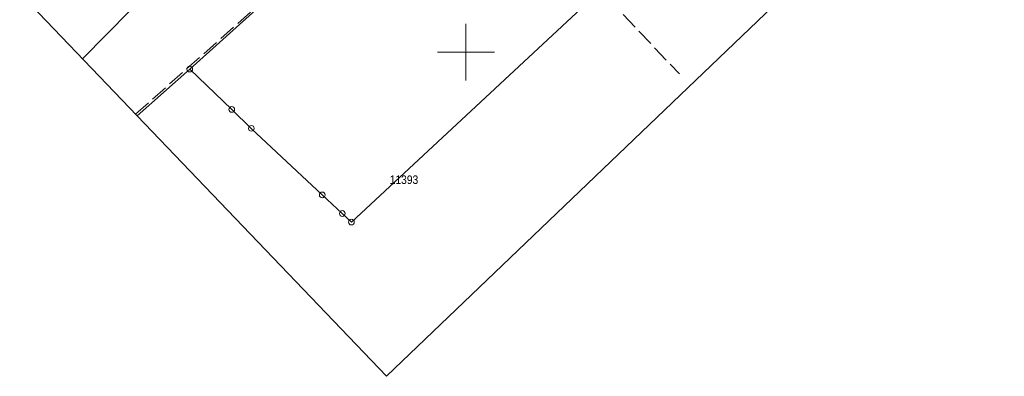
# Model space of a CAD drawing. Extents: x 0 to 6443539, y 0 to 5655063.
# Tile 4 of 64: x 6440811 to 6440897, y 5654822 to 5654853. Entities that reach past the tile are written whole.
import ezdxf
from ezdxf.enums import TextEntityAlignment as Align

# ---------------------------------------------------------------- set-up
doc = ezdxf.new("R2010")
doc.units = 0
doc.header["$MEASUREMENT"] = 0
for name, pattern in [('1.5_0.5', [2, 1.5, -0.5]), ('219-500', [0]), ('PRZER2-1', [3, 2, -1])]:
    doc.linetypes.add(name, pattern=pattern)
doc.layers.get('0').update_dxf_attribs({"color": 2, "linetype": 'CONTINUOUS', "lineweight": 5})
doc.layers.add('1ramki', color=7, linetype='PRZER2-1', lineweight=18)
for name, color, linetype in [('202-punkt graniczny', 7, 'CONTINUOUS'), ('203-punkt graniczny', 7, 'CONTINUOUS'), ('203-punkt graniczny-Atr103', 7, 'CONTINUOUS'), ('218-kontur użytku gruntowego', 7, 'CONTINUOUS'), ('219-działka ewidencyjna', 7, 'CONTINUOUS'), ('jezdnia', 7, 'CONTINUOUS'), ('przewód telekomunikacyjny podziemny - ob. projektowany', 7, 'CONTINUOUS')]:
    doc.layers.add(name, color=color, linetype=linetype)
doc.styles.add('MapaZas', font='geodezja.shx', dxfattribs={"width": 0.9})

# ---------------------------------------------------------------- blocks, each defined once
blk = doc.blocks.new('203')
at = {"linetype": 'Continuous', "lineweight": 0}
h = blk.add_hatch(color=0, dxfattribs=at)
edge = h.paths.add_edge_path()
edge.add_arc((0, 0), 0.045, 0, 360)
blk = doc.blocks.new('202')
at = {"color": 0, "linetype": 'Continuous', "lineweight": 0}
blk.add_circle((0, 0), 0.25, dxfattribs=at)

msp = doc.modelspace()

# ---------------------------------------------------------------- linework, layer by layer
at = {"color": 0, "lineweight": 13}
for p, q in [((6440850, 5654847.5), (6440850, 5654852.5)), ((6440850, 5654847.5), (6440850, 5654852.5)), ((6440847.5, 5654850), (6440852.5, 5654850)), ((6440847.5, 5654850), (6440852.5, 5654850))]:
    msp.add_line(p, q, dxfattribs=at)
at = {"layer": '1ramki', "color": 0, "linetype": 'Continuous', "lineweight": 13, "flags": 128}
msp.add_lwpolyline([(6440805.369, 5655063.296), (6440944.154, 5654918.363), (6440843.032, 5654821.531), (6440704.247, 5654966.463)], close=True, dxfattribs=at)
at = {"layer": '218-kontur użytku gruntowego', "color": 3, "linetype": 'Continuous', "lineweight": 13, "flags": 128}
for points in [[(6440856.79, 5654876.45), (6440825.74, 5654848.51)], [(6440825.74, 5654848.51), (6440856.79, 5654876.45)]]:
    msp.add_lwpolyline(points, dxfattribs=at)
at = {"layer": '218-kontur użytku gruntowego', "color": 3, "linetype": 'Continuous', "lineweight": 13}
for points in [[(6440820.5, 5654853.67), (6440816.332, 5654849.414)], [(6440816.332, 5654849.414), (6440820.5, 5654853.67)], [(6440821.136, 5654844.397), (6440825.74, 5654848.51)], [(6440825.74, 5654848.51), (6440821.136, 5654844.397)]]:
    msp.add_lwpolyline(points, dxfattribs=at)
at = {"layer": '219-działka ewidencyjna', "color": 3, "linetype": '219-500', "lineweight": 13, "flags": 128}
for points in [[(6440825.74, 5654848.51), (6440856.79, 5654876.45)], [(6440843.3, 5654838.2), (6440873.56, 5654866.38)], [(6440829.43, 5654844.97), (6440825.74, 5654848.51)], [(6440831.15, 5654843.31), (6440829.43, 5654844.97)], [(6440837.38, 5654837.46), (6440831.15, 5654843.31)], [(6440839.94, 5654835.08), (6440843.3, 5654838.2)], [(6440839.14, 5654835.83), (6440837.38, 5654837.46)], [(6440839.94, 5654835.08), (6440839.14, 5654835.83)]]:
    msp.add_lwpolyline(points, dxfattribs=at)
at = {"layer": '219-działka ewidencyjna', "color": 3, "linetype": '219-500', "lineweight": 13}
for points in [[(6440820.5, 5654853.67), (6440816.332, 5654849.414)], [(6440825.74, 5654848.51), (6440821.136, 5654844.397)]]:
    msp.add_lwpolyline(points, dxfattribs=at)
at = {"layer": 'jezdnia', "color": 7, "linetype": '1.5_0.5', "lineweight": 13}
msp.add_lwpolyline([(6440820.985, 5654844.555), (6440831.55, 5654853.94), (6440833.73, 5654855.89), (6440841.29, 5654862.78), (6440843.46, 5654864.74), (6440856.58, 5654876.61), (6440858.22, 5654877.76), (6440861.18, 5654879.03), (6440862.55, 5654880.3), (6440866.81, 5654884.28), (6440866.46, 5654885), (6440866.69, 5654885.64), (6440867.45, 5654886.38), (6440862.38, 5654891.09)], dxfattribs=at)
at = {"layer": 'przewód telekomunikacyjny podziemny - ob. projektowany', "color": 30, "linetype": '1.5_0.5', "lineweight": 13, "flags": 128}
msp.add_lwpolyline([(6440816.26, 5654899.87), (6440818.32, 5654898.77), (6440832.43, 5654884.97), (6440837.8, 5654879.6), (6440839.74, 5654879.03), (6440840.51, 5654878.49), (6440843.91, 5654875.11), (6440850.28, 5654869.03), (6440853.35, 5654867.19), (6440855.04, 5654866.17), (6440856.05, 5654865.43), (6440861.79, 5654859.49), (6440862.31, 5654858.52), (6440862.97, 5654854.2), (6440868.74, 5654848.09)], dxfattribs=at)

# ---------------------------------------------------------------- block references
at = {"layer": '202-punkt graniczny', "color": 3, "linetype": 'Continuous', "lineweight": 13}
for p in [(6440825.74, 5654848.51), (6440829.43, 5654844.97), (6440831.15, 5654843.31), (6440837.38, 5654837.46), (6440839.14, 5654835.83), (6440839.94, 5654835.08)]:
    msp.add_blockref('202', p, dxfattribs=at)
at = {"layer": '203-punkt graniczny', "color": 3, "linetype": 'Continuous', "lineweight": 13}
msp.add_blockref('203', (6440843.3, 5654838.2), dxfattribs=at)

# ---------------------------------------------------------------- texts
at = {"layer": '203-punkt graniczny-Atr103', "color": 7, "lineweight": 13, "style": 'MapaZas', "width": 0.9}
msp.add_text('11393', height=0.75, dxfattribs=at).set_placement((6440843.3, 5654838.2), align=Align.BOTTOM_LEFT)
msp.add_text('11393', height=0.75, dxfattribs=at).set_placement((6440843.3, 5654838.2), align=Align.BOTTOM_LEFT)

doc.saveas('drawing.dxf')
